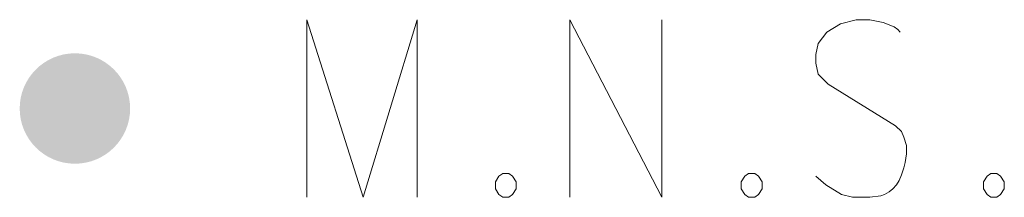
# Model space of a CAD drawing. Header units: feet. Extents: x 2474969 to 2485206, y 498780 to 500682.
# Tile 69 of 69: x 2485197.58 to 2485206.45, y 500241.94 to 500243.54. Entities that reach past the tile are written whole.
import ezdxf

# ---------------------------------------------------------------- set-up
doc = ezdxf.new("R2010")
doc.units = ezdxf.units.FT
doc.header["$MEASUREMENT"] = 0
doc.layers.add('SV_P_Control_Cells_Set', color=7, linetype='Continuous')

# ---------------------------------------------------------------- blocks, each defined once
blk = doc.blocks.new('MNAILS_29')
at = {"layer": 'SV_P_Control_Cells_Set', "linetype": 'Continuous', "lineweight": 0}
h = blk.add_hatch(color=7, dxfattribs=at)
edge = h.paths.add_edge_path()
edge.add_arc((0.00002, -0.00003), 0.02487, 0, 360)
at = {"layer": 'SV_P_Control_Cells_Set', "color": 7, "linetype": 'Continuous', "lineweight": 0, "flags": 128}
for points in [[(0.10452, -0.04003), (0.10452, 0.03997), (0.12987, -0.04003), (0.15412, 0.03997), (0.15412, -0.04003)], [(0.22302, -0.04003), (0.22302, 0.03997), (0.26436, -0.04003), (0.26436, 0.03997)], [(0.37183, 0.0343), (0.37073, 0.03556), (0.36907, 0.03682), (0.36411, 0.03871), (0.35805, 0.03997), (0.35364, 0.03997), (0.35199, 0.03997), (0.34482, 0.03808), (0.33876, 0.0343), (0.3349, 0.02926), (0.3338, 0.02422), (0.3338, 0.02044), (0.3349, 0.0154), (0.33931, 0.011), (0.36963, -0.0079), (0.37238, -0.01042), (0.37348, -0.01294), (0.37458, -0.01672), (0.37458, -0.0205), (0.37404, -0.02428), (0.37348, -0.0268), (0.37238, -0.02995), (0.37128, -0.03247), (0.37017, -0.03436), (0.36852, -0.03625), (0.36687, -0.03751), (0.36466, -0.03877), (0.36301, -0.03939), (0.35805, -0.04003), (0.35033, -0.04003), (0.34538, -0.03877), (0.33821, -0.03436), (0.3338, -0.03058)], [(0.19271, -0.02932), (0.19546, -0.02932), (0.19712, -0.03058), (0.19877, -0.0331), (0.19877, -0.03625), (0.19712, -0.03877), (0.19546, -0.04003), (0.19271, -0.04003), (0.19105, -0.03877), (0.18941, -0.03625), (0.18941, -0.0331), (0.19105, -0.03058), (0.19271, -0.02932)], [(0.30349, -0.02932), (0.30624, -0.02932), (0.3079, -0.03058), (0.30955, -0.0331), (0.30955, -0.03625), (0.3079, -0.03877), (0.30624, -0.04003), (0.30349, -0.04003), (0.30183, -0.03877), (0.30018, -0.03625), (0.30018, -0.0331), (0.30183, -0.03058), (0.30349, -0.02932)], [(0.41262, -0.02932), (0.41537, -0.02932), (0.41703, -0.03058), (0.41867, -0.0331), (0.41867, -0.03625), (0.41703, -0.03877), (0.41537, -0.04003), (0.41262, -0.04003), (0.41096, -0.03877), (0.40931, -0.03625), (0.40931, -0.0331), (0.41096, -0.03058), (0.41262, -0.02932)]]:
    blk.add_lwpolyline(points, dxfattribs=at)

msp = doc.modelspace()

# ---------------------------------------------------------------- block references
at = {"layer": 'SV_P_Control_Cells_Set', "color": 7, "linetype": 'Continuous', "lineweight": 0, "xscale": 20, "yscale": 20, "zscale": 20}
msp.add_blockref('MNAILS_29', (2485198.0745, 500242.7394, 1056.772), dxfattribs=at)

doc.saveas('drawing.dxf')
